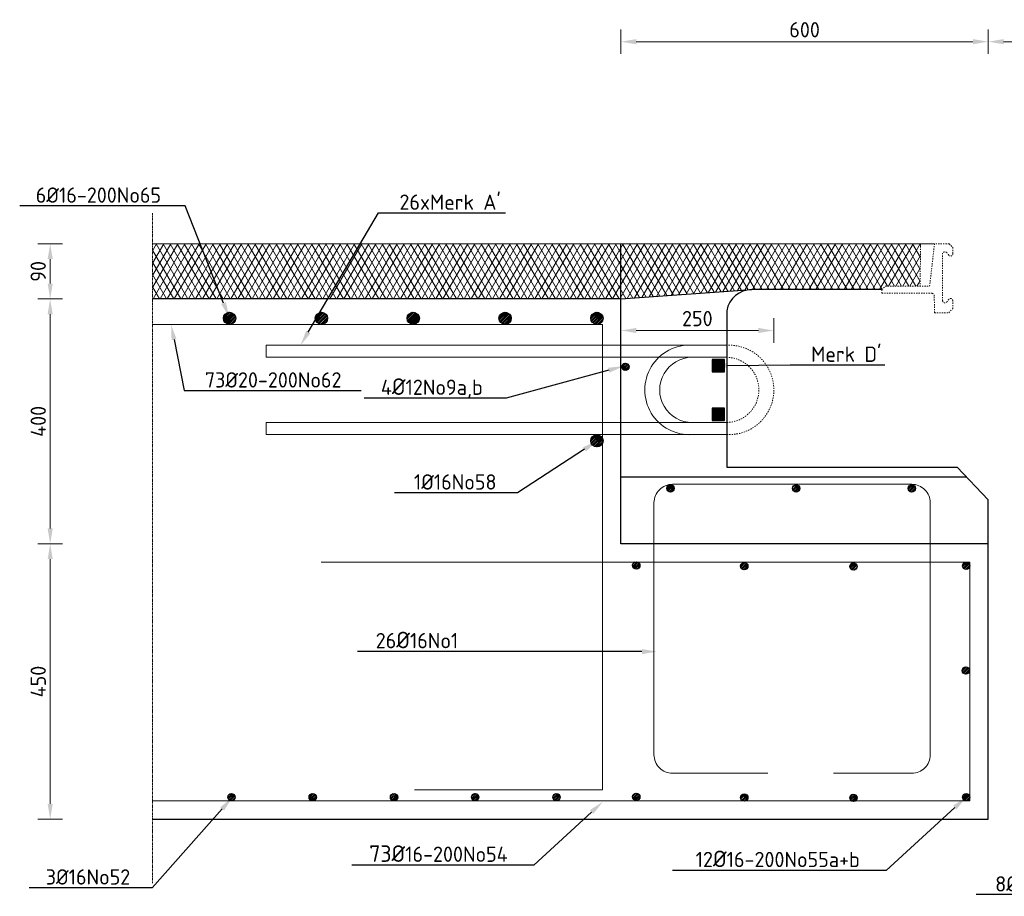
# Model space of a CAD drawing. Header units: millimetres. Extents: x -8028558 to 327273, y -63352 to 83293.
# Tile 4 of 195: x -30419 to -28810, y -11705 to -10273. Entities that reach past the tile are written whole.
import ezdxf
from ezdxf import colors
from ezdxf.entities.mleader import LeaderData, LeaderLine
from ezdxf.math import Vec2, Vec3

# ---------------------------------------------------------------- set-up
doc = ezdxf.new("R2010")
doc.units = ezdxf.units.MM
doc.linetypes.add('NLCS-HIDDEN', pattern=[4, 2, -2])
doc.linetypes.add('XX-AFBREEK', pattern=[7, 4, -1, 1, -1])
for name, color, linetype, lineweight in [('B-CO-BC-AFBREEKLIJN-G', 7, 'XX-AFBREEK', 18), ('B-CO-BC-BETONVORM-GD', 90, 'Continuous', 25), ('B-CO-BC-BETONVORM-M', 7, 'Continuous', 18), ('B-CO-BC-STORTNAAD-GD', 10, 'BC-STORTNAAD', 25), ('B-CO-BC-WAPENING-GD', 130, 'Continuous', 25), ('B-CO-BC-WAPENING-GN', 150, 'NLCS-HIDDEN', 13), ('B-CO-BC-WAPENING_HOOFDWAPENING-G', 170, 'Continuous', 18), ('B-CO-SC-STAALVORM-A', 252, 'Continuous', 18), ('B-CO-SC-STAALVORM-AD', 252, 'Continuous', 18), ('B-CO-SC-STAALVORM-GN', 10, 'NLCS-HIDDEN', 13), ('B-CO-VH-VERHARDING_ASFALT-A', 252, 'Continuous', 18), ('B-CO-VH-VERHARDING_ASFALT-G', 252, 'Continuous', 18), ('V-CO-BC-OVERIGMATERIAAL-M', 7, 'Continuous', 18), ('X-XX-AL-M', 7, 'Continuous', 18), ('X-XX-AL-T25', 7, 'Continuous', 25), ('X-XX-AL-VERWIJZING-T25', 7, 'Continuous', 25)]:
    doc.layers.add(name, color=color, linetype=linetype, lineweight=lineweight)
doc.styles.add('NLCS-ISO-MM10-T25', font='NLCS-ISO.ttf', dxfattribs={"height": 25})
doc.linetypes.add('BC-STORTNAAD', pattern='A,15,-1,[175,NLCS.SHX,S=1,R=0,X=0,Y=0],-1', length=17)
doc.dimstyles.new('NLCS-MM10-T25-PIJL_L0_H0', dxfattribs={"dimscale": 10, "dimtxt": 2.5, "dimasz": 2.5, "dimexe": 2, "dimexo": 2, "dimgap": 0.7, "dimtad": 1, "dimdec": 0, "dimzin": 0, "dimdsep": 46, "dimtxsty": 'NLCS-ISO-MM10-T25', "dimcen": 0, "dimdle": 2, "dimclrd": 256, "dimclre": 256, "dimclrt": 256, "dimadec": 0, "dimazin": 0, "dimtfac": 1, "dimtdec": 3, "dimtofl": 0, "dimtmove": 0, "dimatfit": 3, "dimfxl": 2, "dimfxlon": 1, "dimtfillclr": 256, "dimtolj": 1, "dimtzin": 0, "dimlwd": -1, "dimlwe": -1, "dimarcsym": 0})
doc.dimstyles.new('NLCS-MM10-T25-PIJL_L0_H4', dxfattribs={"dimscale": 10, "dimtxt": 2.5, "dimasz": 2.5, "dimexe": 2, "dimexo": 2, "dimgap": 0.7, "dimtad": 1, "dimdec": 0, "dimzin": 0, "dimdsep": 46, "dimtxsty": 'NLCS-ISO-MM10-T25', "dimcen": 0, "dimdle": 2, "dimclrd": 256, "dimclre": 256, "dimclrt": 256, "dimadec": 4, "dimazin": 0, "dimtfac": 1, "dimtdec": 3, "dimtofl": 0, "dimtmove": 0, "dimatfit": 3, "dimfxl": 2, "dimfxlon": 1, "dimtfillclr": 256, "dimtolj": 1, "dimtzin": 0, "dimlwd": -1, "dimlwe": -1, "dimarcsym": 0})
pattern_1 = [(45, (0, 0), (-2.8284271, 2.8284271), []), (45, (0, 2.4284), (-2.8284271, 2.8284271), []), (45, (0, 2.5284), (-2.8284271, 2.8284271), []), (45, (0, 2.6284), (-2.8284271, 2.8284271), [])]

# ---------------------------------------------------------------- blocks, each defined once
blk = doc.blocks.new('*D135')
at = {"layer": 'X-XX-AL-M', "transparency": 16777216}
for p, q in [((-28836.6, -10328.9), (-28836.6, -10288.9)), ((-28601.8, -10328.9), (-28601.8, -10288.9)), ((-28811.6, -10308.9), (-28626.8, -10308.9))]:
    blk.add_line(p, q, dxfattribs=at)
for points in [[(-28811.6, -10304.7), (-28811.6, -10313.1), (-28836.6, -10308.9)], [(-28626.8, -10304.7), (-28626.8, -10313.1), (-28601.8, -10308.9)]]:
    blk.add_solid(points, dxfattribs=at)
at = {"layer": 'X-XX-AL-M', "transparency": 16777216, "insert": (-28719.2, -10289.4), "char_height": 25, "attachment_point": 5, "style": 'NLCS-ISO-MM10-T25'}
blk.add_mtext('\\A1;Var', dxfattribs=at)
blk = doc.blocks.new('*D136')
at = {"layer": 'X-XX-AL-M', "transparency": 16777216}
for p, q in [((-29436.6, -10328.9), (-29436.6, -10288.9)), ((-28836.6, -10328.9), (-28836.6, -10288.9)), ((-29411.6, -10308.9), (-28861.6, -10308.9))]:
    blk.add_line(p, q, dxfattribs=at)
for points in [[(-29411.6, -10304.7), (-29411.6, -10313.1), (-29436.6, -10308.9)], [(-28861.6, -10304.7), (-28861.6, -10313.1), (-28836.6, -10308.9)]]:
    blk.add_solid(points, dxfattribs=at)
at = {"layer": 'X-XX-AL-M', "transparency": 16777216, "insert": (-29136.6, -10289.4), "char_height": 25, "attachment_point": 5, "style": 'NLCS-ISO-MM10-T25'}
blk.add_mtext('\\A1;600', dxfattribs=at)
blk = doc.blocks.new('*D142')
at = {"layer": 'X-XX-AL-M', "transparency": 16777216}
for p, q in [((-30348.8, -10639.1), (-30388.8, -10639.1)), ((-30368.8, -10704.1), (-30368.8, -10664.1)), ((-30348.8, -10729.1), (-30388.8, -10729.1))]:
    blk.add_line(p, q, dxfattribs=at)
for points in [[(-30372.9, -10664.1), (-30364.6, -10664.1), (-30368.8, -10639.1)], [(-30372.9, -10704.1), (-30364.6, -10704.1), (-30368.8, -10729.1)]]:
    blk.add_solid(points, dxfattribs=at)
at = {"layer": 'X-XX-AL-M', "transparency": 16777216, "insert": (-30388.3, -10684.1), "char_height": 25, "attachment_point": 5, "rotation": 90, "style": 'NLCS-ISO-MM10-T25'}
blk.add_mtext('\\A1;90', dxfattribs=at)
blk = doc.blocks.new('*D143')
at = {"layer": 'B-CO-BC-BETONVORM-M', "transparency": 16777216}
for p, q in [((-30348.8, -11129.1), (-30388.8, -11129.1)), ((-30368.8, -11154.1), (-30368.8, -11554.1)), ((-30348.8, -11579.1), (-30388.8, -11579.1))]:
    blk.add_line(p, q, dxfattribs=at)
for points in [[(-30372.9, -11154.1), (-30364.6, -11154.1), (-30368.8, -11129.1)], [(-30372.9, -11554.1), (-30364.6, -11554.1), (-30368.8, -11579.1)]]:
    blk.add_solid(points, dxfattribs=at)
at = {"layer": 'B-CO-BC-BETONVORM-M', "transparency": 16777216, "insert": (-30388.3, -11354.1), "char_height": 25, "attachment_point": 5, "rotation": 90, "style": 'NLCS-ISO-MM10-T25'}
blk.add_mtext('\\A1;450', dxfattribs=at)
blk = doc.blocks.new('*D149')
at = {"layer": 'B-CO-BC-BETONVORM-M', "transparency": 16777216}
for p, q in [((-30368.8, -10729.1), (-30388.8, -10729.1)), ((-30368.8, -11104.1), (-30368.8, -10754.1)), ((-30368.8, -11129.1), (-30388.8, -11129.1))]:
    blk.add_line(p, q, dxfattribs=at)
for points in [[(-30372.9, -10754.1), (-30364.6, -10754.1), (-30368.8, -10729.1)], [(-30372.9, -11104.1), (-30364.6, -11104.1), (-30368.8, -11129.1)]]:
    blk.add_solid(points, dxfattribs=at)
at = {"layer": 'B-CO-BC-BETONVORM-M', "transparency": 16777216, "insert": (-30388.3, -10929.1), "char_height": 25, "attachment_point": 5, "rotation": 90, "style": 'NLCS-ISO-MM10-T25'}
blk.add_mtext('\\A1;400', dxfattribs=at)
blk = doc.blocks.new('*D1807')
at = {"layer": 'X-XX-AL-M', "transparency": 16777216}
for p, q in [((-29436.6, -10800.7), (-29436.6, -10760.7)), ((-29186.9, -10800.7), (-29186.9, -10760.7)), ((-29211.9, -10780.7), (-29411.6, -10780.7))]:
    blk.add_line(p, q, dxfattribs=at)
for points in [[(-29411.6, -10776.5), (-29411.6, -10784.8), (-29436.6, -10780.7)], [(-29211.9, -10776.5), (-29211.9, -10784.8), (-29186.9, -10780.7)]]:
    blk.add_solid(points, dxfattribs=at)
at = {"layer": 'X-XX-AL-M', "transparency": 16777216, "insert": (-29311.8, -10761.2), "char_height": 25, "attachment_point": 5, "style": 'NLCS-ISO-MM10-T25'}
blk.add_mtext('\\A1;250', dxfattribs=at)

msp = doc.modelspace()

# ---------------------------------------------------------------- hatches: boundary and pattern name
at = {"layer": 'B-CO-SC-STAALVORM-A'}
h = msp.add_hatch(dxfattribs=at)
h.set_pattern_fill('ACO-STAAL', color=256, pattern_type=2)
h.set_pattern_definition(pattern_1)
h.paths.add_polyline_path([(-30065.8, -10760.8, 1), (-30085.8, -10760.8, 1)])
h = msp.add_hatch(dxfattribs=at)
h.set_pattern_fill('ACO-STAAL', color=256, pattern_type=2)
h.set_pattern_definition(pattern_1)
h.paths.add_polyline_path([(-29915.8, -10760.8, 1), (-29935.8, -10760.8, 1)])
h = msp.add_hatch(dxfattribs=at)
h.set_pattern_fill('ACO-STAAL', color=256, pattern_type=2)
h.set_pattern_definition(pattern_1)
h.paths.add_polyline_path([(-29765.8, -10760.8, 1), (-29785.8, -10760.8, 1)])
h = msp.add_hatch(dxfattribs=at)
h.set_pattern_fill('ACO-STAAL', color=256, pattern_type=2)
h.set_pattern_definition(pattern_1)
h.paths.add_polyline_path([(-29615.8, -10760.8, 1), (-29635.8, -10760.8, 1)])
h = msp.add_hatch(dxfattribs=at)
h.set_pattern_fill('ACO-STAAL', color=256, pattern_type=2)
h.set_pattern_definition(pattern_1)
h.paths.add_polyline_path([(-29465.8, -10760.8, 1), (-29485.8, -10760.8, 1)])
h = msp.add_hatch(dxfattribs=at)
h.set_pattern_fill('ACO-STAAL', color=256, pattern_type=2)
h.set_pattern_definition([(45, (0, -200), (-2.8284271, 2.8284271), []), (45, (0, -197.5716), (-2.8284271, 2.8284271), []), (45, (0, -197.4716), (-2.8284271, 2.8284271), []), (45, (0, -197.3716), (-2.8284271, 2.8284271), [])])
h.paths.add_polyline_path([(-29465.8, -10960.8, 1), (-29485.8, -10960.8, 1)])
at = {"layer": 'B-CO-SC-STAALVORM-AD'}
h = msp.add_hatch(dxfattribs=at)
h.set_pattern_fill('ACO-STAAL', color=256, pattern_type=2)
h.set_pattern_definition(pattern_1)
h.paths.add_polyline_path([(-29423.3, -10840, 1), (-29435.3, -10840, 1)])
h = msp.add_hatch(dxfattribs=at)
h.set_pattern_fill('ACO-STAAL', color=256, pattern_type=2)
h.set_pattern_definition(pattern_1)
h.paths.add_polyline_path([(-29349.7, -11038.5, 1), (-29361.7, -11038.5, 1)])
h = msp.add_hatch(dxfattribs=at)
h.set_pattern_fill('ACO-STAAL', color=256, pattern_type=2)
h.set_pattern_definition(pattern_1)
h.paths.add_polyline_path([(-29144.3, -11038.6, 1), (-29156.3, -11038.6, 1)])
h = msp.add_hatch(dxfattribs=at)
h.set_pattern_fill('ACO-STAAL', color=256, pattern_type=2)
h.set_pattern_definition(pattern_1)
h.paths.add_polyline_path([(-28955.6, -11038.6, 1), (-28967.6, -11038.6, 1)])
h = msp.add_hatch(dxfattribs=at)
h.set_pattern_fill('ACO-STAAL', color=256, pattern_type=2)
h.set_pattern_definition(pattern_1)
h.paths.add_polyline_path([(-29405.5, -11164.4, 1), (-29417.5, -11164.4, 1)])
h = msp.add_hatch(dxfattribs=at)
h.set_pattern_fill('ACO-STAAL', color=256, pattern_type=2)
h.set_pattern_definition(pattern_1)
h.paths.add_polyline_path([(-29229.1, -11165.5, 1), (-29241.1, -11165.5, 1)])
h = msp.add_hatch(dxfattribs=at)
h.set_pattern_fill('ACO-STAAL', color=256, pattern_type=2)
h.set_pattern_definition(pattern_1)
h.paths.add_polyline_path([(-29050.9, -11166.2, 1), (-29062.9, -11166.2, 1)])
h = msp.add_hatch(dxfattribs=at)
h.set_pattern_fill('ACO-STAAL', color=256, pattern_type=2)
h.set_pattern_definition(pattern_1)
h.paths.add_polyline_path([(-28866.8, -11165.1, 1), (-28878.8, -11165.1, 1)])
h = msp.add_hatch(dxfattribs=at)
h.set_pattern_fill('ACO-STAAL', color=256, pattern_type=2)
h.set_pattern_definition(pattern_1)
h.paths.add_polyline_path([(-28866.8, -11165.2, 1), (-28878.8, -11165.2, 1)])
h = msp.add_hatch(dxfattribs=at)
h.set_pattern_fill('ACO-STAAL', color=256, pattern_type=2)
h.set_pattern_definition(pattern_1)
h.paths.add_polyline_path([(-28867.3, -11336.2, 1), (-28879.3, -11336.2, 1)])
h = msp.add_hatch(dxfattribs=at)
h.set_pattern_fill('ACO-STAAL', color=256, pattern_type=2)
h.set_pattern_definition(pattern_1)
h.paths.add_polyline_path([(-30066.8, -11543, 1), (-30078.8, -11543, 1)])
h = msp.add_hatch(dxfattribs=at)
h.set_pattern_fill('ACO-STAAL', color=256, pattern_type=2)
h.set_pattern_definition(pattern_1)
h.paths.add_polyline_path([(-29934, -11543, 1), (-29946, -11543, 1)])
h = msp.add_hatch(dxfattribs=at)
h.set_pattern_fill('ACO-STAAL', color=256, pattern_type=2)
h.set_pattern_definition(pattern_1)
h.paths.add_polyline_path([(-29801.2, -11543, 1), (-29813.2, -11543, 1)])
h = msp.add_hatch(dxfattribs=at)
h.set_pattern_fill('ACO-STAAL', color=256, pattern_type=2)
h.set_pattern_definition(pattern_1)
h.paths.add_polyline_path([(-29668.5, -11543, 1), (-29680.5, -11543, 1)])
h = msp.add_hatch(dxfattribs=at)
h.set_pattern_fill('ACO-STAAL', color=256, pattern_type=2)
h.set_pattern_definition(pattern_1)
h.paths.add_polyline_path([(-29535.7, -11543, 1), (-29547.7, -11543, 1)])
h = msp.add_hatch(dxfattribs=at)
h.set_pattern_fill('ACO-STAAL', color=256, pattern_type=2)
h.set_pattern_definition(pattern_1)
h.paths.add_polyline_path([(-29405.5, -11542.3, 1), (-29417.5, -11542.3, 1)])
h = msp.add_hatch(dxfattribs=at)
h.set_pattern_fill('ACO-STAAL', color=256, pattern_type=2)
h.set_pattern_definition(pattern_1)
h.paths.add_polyline_path([(-29229.1, -11543.4, 1), (-29241.1, -11543.4, 1)])
h = msp.add_hatch(dxfattribs=at)
h.set_pattern_fill('ACO-STAAL', color=256, pattern_type=2)
h.set_pattern_definition(pattern_1)
h.paths.add_polyline_path([(-29050.9, -11544.1, 1), (-29062.9, -11544.1, 1)])
h = msp.add_hatch(dxfattribs=at)
h.set_pattern_fill('ACO-STAAL', color=256, pattern_type=2)
h.set_pattern_definition(pattern_1)
h.paths.add_polyline_path([(-28866.8, -11543, 1), (-28878.8, -11543, 1)])
at = {"layer": 'B-CO-VH-VERHARDING_ASFALT-A'}
h = msp.add_hatch(dxfattribs=at)
h.set_pattern_fill('AVH-ASFALT', color=256, scale=10, pattern_type=2)
h.set_pattern_definition([(60, (0, 0), (-8.660254, 5), []), (120, (0, 0), (-8.660254, -5), [])])
h.paths.add_polyline_path([(-29915.2, -10729.1), (-29862.1, -10639.1), (-30201.6, -10639.1), (-30201.6, -10729.1)])
h.paths.add_polyline_path([(-29862.1, -10639.1), (-29915.2, -10729.1), (-29436.6, -10729.1), (-29228.7, -10714.3, -0.035381), (-29222.8, -10713.9), (-29214.2, -10713.9), (-29170.1, -10639.1)])
h.paths.add_polyline_path([(-29170.1, -10639.1), (-29214.2, -10713.9), (-29010.3, -10713.9), (-29004.8, -10708.4), (-28948.1, -10708.4), (-28947, -10639.1)])
h.paths.add_polyline_path([(-28215.6, -10713.9, -0.035381), (-28209.7, -10714.3), (-28045.1, -10726), (-27997.7, -10639.1), (-28491.5, -10639.1), (-28490.4, -10708.4), (-28433.7, -10708.4), (-28428.1, -10713.9)])
h.paths.add_polyline_path([(-27601.8, -10729.1), (-27601.8, -10639.1), (-27997.7, -10639.1), (-28045.1, -10726), (-28001.8, -10729.1)])
at = {"layer": 'X-XX-AL-T25', "true_color": 0x636466}
h = msp.add_hatch(color=251, dxfattribs=at)
h.dxf.hatch_style = 1
h.paths.add_polyline_path([(-29267.6, -10828.2), (-29287.6, -10828.2), (-29287.6, -10848.2), (-29267.6, -10848.2)])
h = msp.add_hatch(color=251, dxfattribs=at)
h.dxf.hatch_style = 1
h.paths.add_polyline_path([(-29267.6, -10907.6), (-29287.6, -10907.6), (-29287.6, -10927.6), (-29267.6, -10927.6)])

# ---------------------------------------------------------------- linework, layer by layer
at = {"layer": 'B-CO-BC-AFBREEKLIJN-G', "flags": 128}
msp.add_lwpolyline([(-30201.6, -10589.1), (-30201.6, -11683.2)], dxfattribs=at)
at = {"layer": 'B-CO-BC-BETONVORM-GD', "flags": 128}
for points in [[(-29436.6, -10729.1), (-29222.8, -10713.9)], [(-29436.6, -10729.1), (-30201.6, -10729.1)], [(-28836.6, -11579.1), (-28836.6, -11057.5)], [(-30201.6, -11579.1), (-28836.6, -11579.1)]]:
    msp.add_lwpolyline(points, dxfattribs=at)
at = {"layer": 'B-CO-BC-BETONVORM-GD', "ltscale": 500, "flags": 128}
msp.add_lwpolyline([(-29222.8, -10713.9, 0.365479), (-29263.7, -10748.3)], format="xyb", dxfattribs=at)
for points in [[(-29010.3, -10713.9), (-29222.8, -10713.9)], [(-29263.7, -10748.3), (-29263.6, -11004)], [(-29263.6, -11004), (-28887.6, -11004)], [(-28887.6, -11004), (-28836.6, -11057.5)]]:
    msp.add_lwpolyline(points, dxfattribs=at)
at = {"layer": 'B-CO-BC-STORTNAAD-GD', "ltscale": 0.5, "flags": 128}
for points in [[(-29436.6, -11129.1), (-29436.6, -10639.1)], [(-28872, -11020.3), (-29436.6, -11020.3)], [(-28836.6, -11129.1), (-29436.6, -11129.1)]]:
    msp.add_lwpolyline(points, dxfattribs=at)
at = {"layer": 'B-CO-BC-WAPENING-GD'}
for points in [[(-29287.6, -10848.2), (-29267.6, -10848.2), (-29267.6, -10828.2), (-29287.6, -10828.2)], [(-29287.6, -10927.6), (-29267.6, -10927.6), (-29267.6, -10907.6), (-29287.6, -10907.6)]]:
    msp.add_lwpolyline(points, close=True, dxfattribs=at)
for centre, radius in [((-30075.8, -10760.8), 10), ((-29925.8, -10760.8), 10), ((-29775.8, -10760.8), 10), ((-29625.8, -10760.8), 10), ((-29475.8, -10760.8), 10), ((-29429.3, -10840), 6), ((-29475.8, -10960.8), 10), ((-29355.7, -11038.5), 6), ((-29150.3, -11038.6), 6), ((-28961.6, -11038.6), 6), ((-29411.5, -11164.4), 6), ((-29235.1, -11165.5), 6), ((-29056.9, -11166.2), 6), ((-28872.8, -11165.1), 6), ((-28872.8, -11165.2), 6), ((-28873.3, -11336.2), 6), ((-30072.8, -11543), 6), ((-29940, -11543), 6), ((-29807.2, -11543), 6), ((-29674.5, -11543), 6), ((-29541.7, -11543), 6), ((-29411.5, -11542.3), 6), ((-29235.1, -11543.4), 6), ((-29056.9, -11544.1), 6), ((-28872.8, -11543), 6)]:
    msp.add_circle(centre, radius, dxfattribs=at)
at = {"layer": 'B-CO-BC-WAPENING-GN', "flags": 128}
for points in [[(-29263.6, -10950.7, 1.051225), (-29263.6, -10804.7)], [(-29263.6, -10930.9, 0.982941), (-29263.6, -10824.5)]]:
    msp.add_lwpolyline(points, format="xyb", dxfattribs=at)
at = {"layer": 'B-CO-BC-WAPENING_HOOFDWAPENING-G', "flags": 128}
for points in [[(-29466.6, -10771.1), (-30201.6, -10771.1)], [(-29466.6, -11531), (-29466.6, -10771.1)], [(-30015.9, -10804.8), (-29263.9, -10804.8)], [(-30015.9, -10804.8), (-30015.9, -10824.5)], [(-30015.9, -10824.5), (-29263.5, -10824.5)], [(-30015.9, -10930.9), (-29263.5, -10930.9)], [(-30015.9, -10930.9), (-30015.9, -10950.7)], [(-30015.9, -10950.7), (-29263.5, -10950.7)], [(-28866.6, -11159.1), (-29926.3, -11159.1)], [(-28866.6, -11549.1), (-28866.6, -11159.1)], [(-29352.6, -11503.8), (-29196.8, -11503.8)], [(-28961.5, -11503.8), (-29089.3, -11503.8)], [(-29774, -11531), (-29466.6, -11531)], [(-30201.6, -11549.1), (-28866.6, -11549.1)]]:
    msp.add_lwpolyline(points, dxfattribs=at)
for points in [[(-29320, -10804.8, 1.064137), (-29320, -10950.7)], [(-29320, -10824.5, 1.00352), (-29319.7, -10930.9)], [(-29382.6, -11473.8, 0.414214), (-29352.6, -11503.8)], [(-28961.5, -11503.8, 0.414214), (-28931.5, -11473.8)]]:
    msp.add_lwpolyline(points, format="xyb", dxfattribs=at)
at = {"layer": 'B-CO-BC-WAPENING_HOOFDWAPENING-G'}
msp.add_lwpolyline([(-28931.5, -11473.8), (-28931.5, -11061.9, 0.414214), (-28961.5, -11031.9), (-29352.6, -11031.9, 0.414214), (-29382.6, -11061.9), (-29382.6, -11473.8)], format="xyb", dxfattribs=at)
at = {"layer": 'B-CO-SC-STAALVORM-GN', "flags": 128}
for points in [[(-28947, -10639.1), (-28948.1, -10708.4)], [(-28900.5, -10639.1), (-28947, -10639.1)], [(-28932.4, -10708.4), (-28924.4, -10639.1)], [(-28900.5, -10639.1), (-28894.7, -10644.9)], [(-28894.7, -10644.9), (-28894.7, -10655.6)], [(-28911.2, -10732.1), (-28911.2, -10655.4)], [(-29010.3, -10713.9), (-29004.8, -10708.4)], [(-29004.8, -10708.4), (-28932.4, -10708.4)], [(-29010.3, -10719.9), (-29010.3, -10713.9)], [(-29010.3, -10719.9), (-28928.5, -10719.9)], [(-28924.5, -10751.6), (-28924.8, -10724.5)], [(-28894.7, -10745.1), (-28894.7, -10731.9)], [(-28924.5, -10751.6), (-28901.2, -10751.6)], [(-28901.2, -10751.6), (-28894.7, -10745.1)]]:
    msp.add_lwpolyline(points, dxfattribs=at)
for points in [[(-28904.4, -10653.4, 0.61982), (-28911.2, -10655.4)], [(-28901.2, -10657.5, 0.045064), (-28904.4, -10653.4)], [(-28901.2, -10657.5, 0.748975), (-28894.7, -10655.6)], [(-28924.8, -10724.5, 0.3609), (-28928.5, -10719.9)], [(-28911.2, -10732.1, 0.61982), (-28904.4, -10734.2)], [(-28904.4, -10734.2, 0.045064), (-28901.2, -10730)], [(-28894.7, -10731.9, 0.748975), (-28901.2, -10730)]]:
    msp.add_lwpolyline(points, format="xyb", dxfattribs=at)
at = {"layer": 'B-CO-VH-VERHARDING_ASFALT-G', "flags": 128}
msp.add_lwpolyline([(-30201.6, -10639.1), (-28924.4, -10639.1)], dxfattribs=at)
at = {"layer": 'V-CO-BC-OVERIGMATERIAAL-M', "color": 18, "true_color": 0x000000, "flags": 128}
msp.add_lwpolyline([(-29263.9, -10930.9), (-29320.4, -10930.9)], dxfattribs=at)

# ---------------------------------------------------------------- dimensions: what is measured, and where the dimension line sits
at = {"layer": 'B-CO-BC-BETONVORM-M'}
for base, p1, p2, picture, middle in [((-30368.8, -10729.1), (-30368.8, -11129.1), (-30368.8, -10729.1), '*D149', (-30388.3, -10929.1)), ((-30368.8, -11579.1), (-28906.1, -11129.1), (-28906.1, -11579.1), '*D143', (-30388.3, -11354.1))]:
    dim = msp.add_linear_dim(base=base, p1=p1, p2=p2, angle=90, dimstyle='NLCS-MM10-T25-PIJL_L0_H0', dxfattribs=at)
    dim.commit()
    dim.dimension.update_dxf_attribs({"geometry": picture, "text_midpoint": middle})
at = {"layer": 'X-XX-AL-M'}
for base, p1, p2, picture, middle in [((-28836.6, -10308.9), (-29436.6, -10729.1), (-28836.6, -11118.3), '*D136', (-29136.6, -10289.4)), ((-29436.6, -10780.7), (-29186.9, -10877.7), (-29436.6, -10930.9), '*D1807', (-29311.8, -10761.2))]:
    dim = msp.add_linear_dim(base=base, p1=p1, p2=p2, dimstyle='NLCS-MM10-T25-PIJL_L0_H4', dxfattribs=at)
    dim.commit()
    dim.dimension.update_dxf_attribs({"geometry": picture, "text_midpoint": middle})
dim = msp.add_linear_dim(base=(-28601.8, -10308.9), p1=(-28836.6, -11129.1), p2=(-28601.8, -11129.1), text='Var', dimstyle='NLCS-MM10-T25-PIJL_L0_H4', dxfattribs=at)
dim.commit()
dim.dimension.update_dxf_attribs({"geometry": '*D135', "text_midpoint": (-28719.2, -10289.4)})
dim = msp.add_linear_dim(base=(-30368.8, -10639.1), p1=(-30201.6, -10729.1), p2=(-30201.6, -10639.1), angle=90, dimstyle='NLCS-MM10-T25-PIJL_L0_H4', dxfattribs=at)
dim.commit()
dim.dimension.update_dxf_attribs({"geometry": '*D142', "text_midpoint": (-30388.3, -10684.1)})

# ---------------------------------------------------------------- leaders
at = {"layer": 'X-XX-AL-VERWIJZING-T25'}
ml = msp.add_multileader_mtext('Standard', dxfattribs=at)
ml.set_content('6Ø16-200No65', color=256, style='NLCS-ISO-MM10-T25')
ml.set_leader_properties(color=256, linetype='ByLayer', lineweight=-1)
ml.build(insert=Vec2(0, 0))
ml.multileader.update_dxf_attribs({"text_left_attachment_type": 5, "text_right_attachment_type": 5, "dogleg_length": 25, "arrow_head_size": 25})
ctx = ml.context
ctx.base_point, ctx.char_height, ctx.arrow_head_size, ctx.landing_gap_size, ctx.plane_origin = Vec3(-30401.3, -10577), 25, 25, 9, Vec3(-30076.4, -10759.2)
ctx.left_attachment, ctx.right_attachment = 5, 5
notes = []
notes.append((ctx, [(0, (1, 1, 0), (-30148.3, -10577), (-1, 0), 25, [(0, [(-30076.4, -10759.2)], 0, [])])]))
ctx.mtext.insert, ctx.mtext.flow_direction = Vec3(-30392.3, -10547), 5
ml = msp.add_multileader_mtext('Standard', dxfattribs=at)
ml.set_content("26xMerk A'", color=256, style='NLCS-ISO-MM10-T25')
ml.set_leader_properties(color=256, linetype='ByLayer', lineweight=-1)
ml.build(insert=Vec2(0, 0))
ml.multileader.update_dxf_attribs({"text_left_attachment_type": 5, "text_right_attachment_type": 5, "dogleg_length": 25, "arrow_head_size": 25})
ctx = ml.context
ctx.base_point, ctx.char_height, ctx.arrow_head_size, ctx.landing_gap_size, ctx.plane_origin = Vec3(-29807.3, -10588.5), 25, 25, 9, Vec3(-29959.9, -10804.8)
ctx.left_attachment, ctx.right_attachment = 5, 5
notes.append((ctx, [(0, (1, 1, 0), (-29832.3, -10588.5), (1, 0), 25, [(0, [(-29959.9, -10804.8)], 0, [])])]))
ctx.mtext.insert, ctx.mtext.flow_direction = Vec3(-29798.3, -10558.5), 5
ml = msp.add_multileader_mtext('Standard', dxfattribs=at)
ml.set_content('73Ø20-200No62', color=256, style='NLCS-ISO-MM10-T25')
ml.set_leader_properties(color=256, linetype='ByLayer', lineweight=-1)
ml.build(insert=Vec2(0, 0))
ml.multileader.update_dxf_attribs({"text_left_attachment_type": 5, "text_right_attachment_type": 5, "dogleg_length": 25, "arrow_head_size": 25})
ctx = ml.context
ctx.base_point, ctx.char_height, ctx.arrow_head_size, ctx.landing_gap_size, ctx.plane_origin = Vec3(-30125.2, -10878.9), 25, 25, 9, Vec3(-30171.3, -10771.1)
ctx.left_attachment, ctx.right_attachment = 5, 5
notes.append((ctx, [(1, (1, 1, 0), (-30150.2, -10878.9), (1, 0), 25, [(0, [(-30171.3, -10771.1)], 0, [])])]))
ctx.mtext.insert, ctx.mtext.flow_direction = Vec3(-30116.2, -10848.9), 5
ml = msp.add_multileader_mtext('Standard', dxfattribs=at)
ml.set_content("Merk D'", color=256, style='NLCS-ISO-MM10-T25')
ml.set_leader_properties(color=256, linetype='ByLayer', lineweight=-1)
ml.build(insert=Vec2(0, 0))
ml.multileader.update_dxf_attribs({"text_left_attachment_type": 5, "text_right_attachment_type": 5, "dogleg_length": 25, "arrow_head_size": 25})
ctx = ml.context
ctx.base_point, ctx.char_height, ctx.arrow_head_size, ctx.landing_gap_size, ctx.plane_origin = Vec3(-29135, -10836.9), 25, 25, 9, Vec3(-29287.6, -10838.2)
ctx.left_attachment, ctx.right_attachment = 5, 5
notes.append((ctx, [(0, (1, 1, 0), (-29160, -10836.9), (1, 0), 25, [(0, [(-29287.6, -10838.2)], 0, [])])]))
ctx.mtext.insert, ctx.mtext.flow_direction = Vec3(-29126, -10806.9), 5
ml = msp.add_multileader_mtext('Standard', dxfattribs=at)
ml.set_content('4{\\H1.08333x;Ø}12No9a,b', color=256, style='NLCS-ISO-MM10-T25')
ml.set_leader_properties(color=256, linetype='ByLayer', lineweight=-1)
ml.build(insert=Vec2(0, 0))
ml.multileader.update_dxf_attribs({"text_left_attachment_type": 5, "text_right_attachment_type": 5, "dogleg_length": 25, "arrow_head_size": 25})
ctx = ml.context
ctx.base_point, ctx.char_height, ctx.arrow_head_size, ctx.landing_gap_size, ctx.plane_origin = Vec3(-29837.6, -10891.3), 25, 25, 9, Vec3(-29190.2, -10884.5)
ctx.left_attachment, ctx.right_attachment = 5, 5
notes.append((ctx, [(0, (1, 1, 0), (-29623.8, -10891.3), (-1, 0), 25, [(0, [(-29432.3, -10838.9)], 0, [])])]))
ctx.mtext.insert, ctx.mtext.flow_direction = Vec3(-29828.6, -10858.8), 5
ml = msp.add_multileader_mtext('Standard', dxfattribs=at)
ml.set_content('1Ø16No58', color=256, style='NLCS-ISO-MM10-T25')
ml.set_leader_properties(color=256, linetype='ByLayer', lineweight=-1)
ml.build(insert=Vec2(0, 0))
ml.multileader.update_dxf_attribs({"text_left_attachment_type": 5, "text_right_attachment_type": 5, "dogleg_length": 25, "arrow_head_size": 25})
ctx = ml.context
ctx.base_point, ctx.char_height, ctx.arrow_head_size, ctx.landing_gap_size, ctx.plane_origin = Vec3(-29783.7, -11045.6), 25, 25, 9, Vec3(-29475.3, -10961.2)
ctx.left_attachment, ctx.right_attachment = 5, 5
notes.append((ctx, [(0, (1, 1, 0), (-29605.7, -11045.6), (-1, 0), 25, [(0, [(-29475.3, -10961.2)], 0, [])])]))
ctx.mtext.insert, ctx.mtext.width, ctx.mtext.flow_direction = Vec3(-29774.7, -11015.6), 177.8, 5
ml = msp.add_multileader_mtext('Standard', dxfattribs=at)
ml.set_content('26{\\H1.08333x;Ø}16No1', color=256, style='NLCS-ISO-MM10-T25')
ml.set_leader_properties(color=256, linetype='ByLayer', lineweight=-1)
ml.build(insert=Vec2(0, 0))
ml.multileader.update_dxf_attribs({"text_left_attachment_type": 5, "text_right_attachment_type": 5, "dogleg_length": 25, "arrow_head_size": 25})
ctx = ml.context
ctx.base_point, ctx.char_height, ctx.arrow_head_size, ctx.landing_gap_size, ctx.plane_origin = Vec3(-29846.1, -11305.2), 25, 25, 9, Vec3(-29377.4, -11305.2)
ctx.left_attachment, ctx.right_attachment = 5, 5
notes.append((ctx, [(0, (1, 1, 0), (-29666, -11305.2), (-1, 0), 25, [(0, [(-29377.4, -11305.2)], 0, [])])]))
ctx.mtext.insert, ctx.mtext.flow_direction = Vec3(-29837.1, -11272.7), 5
ml = msp.add_multileader_mtext('Standard', dxfattribs=at)
ml.set_content('3Ø16No52', color=256, style='NLCS-ISO-MM10-T25')
ml.set_leader_properties(color=256, linetype='ByLayer', lineweight=-1)
ml.build(insert=Vec2(0, 0))
ml.multileader.update_dxf_attribs({"text_left_attachment_type": 5, "text_right_attachment_type": 5, "dogleg_length": 25, "arrow_head_size": 25})
ctx = ml.context
ctx.base_point, ctx.char_height, ctx.arrow_head_size, ctx.landing_gap_size, ctx.plane_origin = Vec3(-30385, -11690.8), 25, 25, 9, Vec3(-30071.3, -11543.5)
ctx.left_attachment, ctx.right_attachment = 5, 5
notes.append((ctx, [(1, (1, 1, 0), (-30202, -11690.8), (-1, 0), 25, [(0, [(-30071.3, -11543.5)], 0, [])])]))
ctx.mtext.insert, ctx.mtext.flow_direction = Vec3(-30376, -11660.8), 5
ml = msp.add_multileader_mtext('Standard', dxfattribs=at)
ml.set_content('12{\\H1.08333x;Ø}16-200No55a+b', color=256, style='NLCS-ISO-MM10-T25')
ml.set_leader_properties(color=256, linetype='ByLayer', lineweight=-1)
ml.build(insert=Vec2(0, 0))
ml.multileader.update_dxf_attribs({"text_left_attachment_type": 5, "text_right_attachment_type": 5, "dogleg_length": 25, "arrow_head_size": 25})
ctx = ml.context
ctx.base_point, ctx.char_height, ctx.arrow_head_size, ctx.landing_gap_size, ctx.plane_origin = Vec3(-29323.5, -11662.7), 25, 25, 9, Vec3(-28873.7, -11529.4)
ctx.left_attachment, ctx.right_attachment = 5, 5
notes.append((ctx, [(0, (1, 1, 0), (-29003.4, -11662.7), (-1, 0), 25, [(0, [(-28872.8, -11543)], 0, [])])]))
ctx.mtext.insert, ctx.mtext.flow_direction = Vec3(-29314.5, -11630.2), 5
ml = msp.add_multileader_mtext('Standard', dxfattribs=at)
ml.set_content('{\\H1.08333x;73Ø}16-200No54 ', color=256, style='NLCS-ISO-MM10-T25')
ml.set_leader_properties(color=256, linetype='ByLayer', lineweight=-1)
ml.build(insert=Vec2(0, 0))
ml.multileader.update_dxf_attribs({"text_left_attachment_type": 5, "text_right_attachment_type": 5, "dogleg_length": 25, "arrow_head_size": 25})
ctx = ml.context
ctx.base_point, ctx.char_height, ctx.arrow_head_size, ctx.landing_gap_size, ctx.plane_origin = Vec3(-29856.6, -11654.1), 25, 25, 9, Vec3(-29449.1, -11520.8)
ctx.left_attachment, ctx.right_attachment = 5, 5
notes.append((ctx, [(0, (1, 1, 0), (-29578.8, -11654.1), (-1, 0), 25, [(0, [(-29466.1, -11550.3)], 0, [])])]))
ctx.mtext.insert, ctx.mtext.flow_direction = Vec3(-29847.6, -11621.6), 5
ml = msp.add_multileader_mtext('Standard', dxfattribs=at)
ml.set_content('8Ø16-200No15', color=256, style='NLCS-ISO-MM10-T25')
ml.set_leader_properties(color=256, linetype='ByLayer', lineweight=-1)
ml.build(insert=Vec2(0, 0))
ml.multileader.update_dxf_attribs({"text_left_attachment_type": 5, "text_right_attachment_type": 5, "dogleg_length": 25, "arrow_head_size": 25})
ctx = ml.context
ctx.base_point, ctx.char_height, ctx.arrow_head_size, ctx.landing_gap_size, ctx.plane_origin = Vec3(-28834.3, -11702.1), 25, 25, 9, Vec3(-28562.5, -11611.3)
ctx.left_attachment, ctx.right_attachment = 5, 5
notes.append((ctx, [(0, (1, 1, 0), (-28586.3, -11702.1), (-1, 0), 25, [(0, [(-28562.5, -11611.3)], 0, [])])]))
ctx.mtext.insert, ctx.mtext.flow_direction = Vec3(-28825.3, -11672.1), 5
for ctx, leaders in notes:
    for number, flags, end, landing, length, lines in leaders:
        leader = LeaderData()
        leader.index, (leader.has_last_leader_line, leader.has_dogleg_vector, leader.attachment_direction) = number, flags
        leader.last_leader_point, leader.dogleg_vector, leader.dogleg_length = Vec3(end), Vec3(landing), length
        for number, points, colour, breaks in lines:
            line = LeaderLine()
            line.index, line.vertices, line.color, line.breaks = number, Vec3.list(points), colors.encode_raw_color(colour), breaks
            leader.lines.append(line)
        ctx.leaders.append(leader)

doc.saveas('drawing.dxf')
